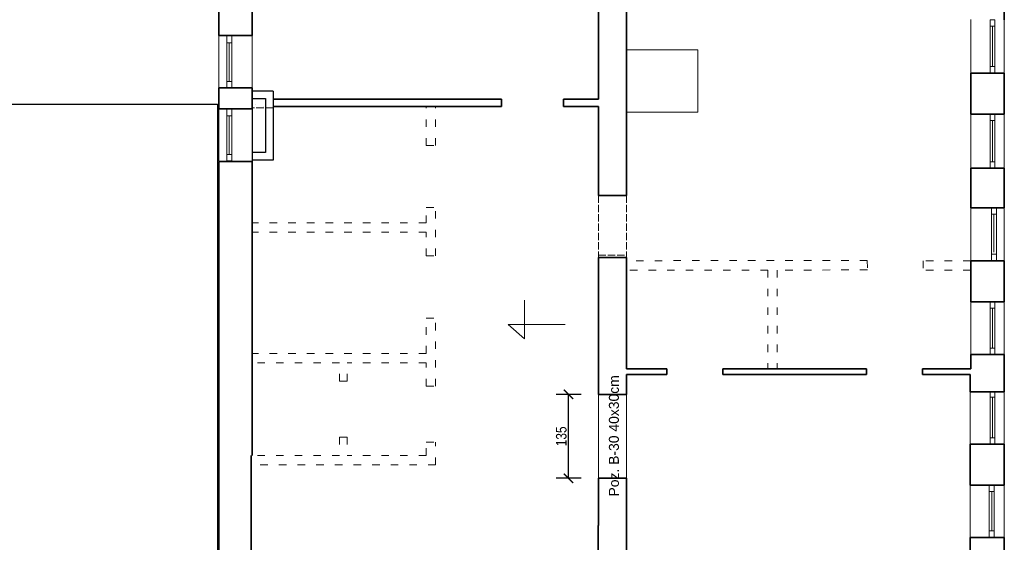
# Model space of a CAD drawing. Header units: inches. Extents: x 201967 to 338763, y -32705 to 30884.
# Tile 53 of 236: x 319353 to 320937, y -10511 to -9670. Entities that reach past the tile are written whole.
import ezdxf

# ---------------------------------------------------------------- set-up
doc = ezdxf.new("R2010")
doc.units = ezdxf.units.IN
doc.header["$MEASUREMENT"] = 0
doc.linetypes.add('ACAD_ISO02W100', pattern=[15, 12, -3])
doc.linetypes.add('ACAD_ISO03W100', pattern=[30, 12, -18])
for name, color, linetype, lineweight in [('00 d ŚCIANY wyburzenia', 254, 'WYBURZENIA', 9), ('00_mury grubo', 7, 'Continuous', 30), ('01 b KONSTRUKCJA belki', 92, 'ACAD_ISO03W100', 30), ('01h2 KONSTRUKCJA pozycje belki', 254, 'Continuous', 13), ('02 b ściany dziłowe cienkie', 6, 'ACAD_ISO03W100', 13), ('1_OpisPomieszczen', 120, 'Continuous', 9), ('90 WYMIAR', 155, 'Continuous', 9), ('_proj_MURY konstr', 1, 'Continuous', 20), ('K_kreskowanie', 251, 'Continuous', 0), ('okna', 5, 'Continuous', 0)]:
    doc.layers.add(name, color=color, linetype=linetype, lineweight=lineweight)
doc.styles.add('100 arial', font='arial.ttf', dxfattribs={"width": 0.8, "height": 17})
doc.styles.add('OPIS', font='arial.ttf')
doc.styles.get("Standard").update_dxf_attribs({"font": 'arial.ttf'})
doc.linetypes.add('WYBURZENIA', pattern='A,12.7,-0.01,["X",Standard,S=2.54,R=0,X=0,Y=-1.27],-0.01', length=12.72)
doc.dimstyles.new('100', dxfattribs={"dimscale": 10, "dimtxt": 17, "dimasz": 1.5, "dimexe": 2, "dimexo": 2, "dimgap": 0.3, "dimtad": 1, "dimdec": 1, "dimrnd": 0.5, "dimdsep": 46, "dimtxsty": '100 arial', "dimblk": 'ARCHTICK', "dimcen": 10, "dimclrd": 256, "dimclre": 256, "dimclrt": 256, "dimadec": 0, "dimazin": 0, "dimtfac": 1, "dimtdec": 1, "dimtix": 1, "dimtmove": 1, "dimatfit": 3, "dimfxl": 2, "dimfxlon": 1, "dimtolj": 1, "dimarcsym": 0})

# ---------------------------------------------------------------- blocks, each defined once
blk = doc.blocks.new('_ARCHTICK')
at = {"color": 0, "linetype": 'ByBlock', "const_width": 0.15}
blk.add_lwpolyline([(-0.5, -0.5), (0.5, 0.5)], dxfattribs=at)
blk = doc.blocks.new('*D2038')
at = {"layer": '90 WYMIAR', "lineweight": -2, "transparency": 16777216}
for p, q in [((320255.7, -10273), (320215.7, -10273)), ((320235.7, -10408), (320235.7, -10273)), ((320255.7, -10408), (320215.7, -10408))]:
    blk.add_line(p, q, dxfattribs=at)
at = {"layer": 'Defpoints', "color": 0, "transparency": 16777216}
for p in [(320235.7, -10273), (320283.7, -10273), (320283.7, -10408)]:
    blk.add_point(p, dxfattribs=at)
at = {"layer": '90 WYMIAR', "lineweight": -2, "transparency": 16777216, "xscale": 15, "yscale": 15, "zscale": 15}
for p, rotation in [((320235.7, -10273), 90), ((320235.7, -10408), 270)]:
    blk.add_blockref('_ARCHTICK', p, dxfattribs=dict(at, rotation=rotation))
at = {"layer": '90 WYMIAR', "transparency": 16777216, "insert": (320224, -10340.5), "char_height": 17, "attachment_point": 5, "rotation": 90, "style": '100 arial'}
blk.add_mtext('\\A1;135', dxfattribs=at)

msp = doc.modelspace()

# ---------------------------------------------------------------- hatches: boundary and pattern name
at = {"layer": 'K_kreskowanie', "linetype": 'ACAD_ISO02W100'}
h = msp.add_hatch(dxfattribs=at)
h.set_pattern_fill('AR-CONC', color=251, scale=5, angle=360)
h.set_pattern_definition([(50, (231510.202, -396.805), (35.863009, -3.137607), [3.75, -41.25]), (355, (231510.2, -396.805), (-6.937567, 37.609607), [3, -33]), (100.451444, (231513.19, -397.067), (28.925442, 34.472), [3.18701, -35.057106]), (46.1842, (231510.2, -386.805), (53.362067, -8.275964), [5.625, -61.875]), (96.635635, (231514.65, -387.495), (46.733097, 48.70593), [4.780517, -52.585688]), (351.184164, (231510.2, -386.805), (46.733097, 48.70593), [4.5, -49.5]), (21, (231515.202, -389.305), (29.845353, -20.130945), [3.75, -41.25]), (326, (231515.2, -389.305), (12.165767, 36.257502), [3, -33]), (71.451445, (231517.69, -390.983), (42.011119, 16.126558), [3.18701, -35.057106]), (37.5, (231510.202, -396.805), (0.6079928, 16.6446927), [0, -32.6, 0, -33.5, 0, -33.125]), (7.5, (231510.202, -396.805), (13.153477, 19.7205856), [0, -19.1, 0, -31.85, 0, -12.625]), (327.5, (231499.052, -396.805), (26.6911218, -1.1277436), [0, -12.5, 0, -39, 0, -51.75]), (317.5, (231494.052, -396.805), (29.1593085, 5.005249), [0, -16.25, 0, -25.9, 0, -36.75])])
h.paths.add_polyline_path([(319748.13, -9812.23), (319748.13, -9797.25), (319726.73, -9797.25), (319726.72, -9812.23)])

# ---------------------------------------------------------------- linework, layer by layer
at = {"layer": '00 d ŚCIANY wyburzenia', "ltscale": 2}
for p, q in [((320443.74, -9719.05), (320328.74, -9719.05)), ((320443.74, -9819.05), (320443.74, -9719.05)), ((320328.74, -9819.05), (320443.74, -9819.05))]:
    msp.add_line(p, q, dxfattribs=at)
msp.add_lwpolyline([(320329.02, -10408.05), (320283.74, -10408.05), (320283.74, -10273.05), (320329.02, -10273.05)], close=True, dxfattribs=at)
at = {"layer": '00_mury grubo', "color": 7}
for p, q in [((319760.13, -9785.25), (319726.74, -9785.25)), ((319760.13, -9785.25), (319760.13, -9896.25)), ((319726.74, -9797.25), (319748.13, -9797.25)), ((319748.13, -9797.25), (319748.13, -9884.25)), ((319748.13, -9797.25), (319748.13, -9884.25)), ((319726.74, -9813.55), (319726.74, -9898.55)), ((319748.13, -9884.25), (319726.74, -9884.25)), ((319760.13, -9896.25), (319726.74, -9896.25))]:
    msp.add_line(p, q, dxfattribs=at)
at = {"layer": '01 b KONSTRUKCJA belki', "linetype": 'Continuous'}
msp.add_lwpolyline([(319670.77, -11072.34), (316934.76, -11072.34), (316934.76, -9806.34), (319670.77, -9806.34)], close=True, dxfattribs=at)
at = {"layer": '02 b ściany dziłowe cienkie'}
for p, q in [((320006.74, -9872.73), (320006.74, -9810.05)), ((320021.74, -9872.73), (320021.74, -9810.05)), ((320006.74, -9872.73), (320021.74, -9872.73)), ((320006.74, -9997.1), (320006.74, -9972.73)), ((320006.74, -9972.73), (320021.74, -9972.73)), ((320021.72, -10050.43), (320021.72, -9972.73)), ((320006.74, -9997.1), (319727.74, -9997.1)), ((320006.74, -10012.1), (319727.74, -10012.1)), ((320006.75, -10050.43), (320006.74, -10012.1)), ((320006.74, -10050.43), (320021.74, -10050.43)), ((320716.35, -10057.78), (320328.74, -10058.03)), ((320716.35, -10057.78), (320716.36, -10072.96)), ((320882.74, -10058.05), (320806.34, -10058.05)), ((320806.34, -10058.05), (320806.35, -10073.05)), ((320556.34, -10073.05), (320328.74, -10073.05)), ((320556.34, -10073.05), (320556.34, -10232.05)), ((320716.36, -10072.96), (320571.34, -10073.05)), ((320571.34, -10073.05), (320571.34, -10232.05)), ((320882.74, -10073.05), (320806.35, -10073.05)), ((320006.74, -10150.43), (320021.74, -10150.43)), ((320006.75, -10207.1), (320006.75, -10150.43)), ((320021.75, -10260.05), (320021.75, -10150.43)), ((320006.74, -10207.1), (319727.74, -10207.1)), ((319867.24, -10222.1), (319726.74, -10222.1)), ((319867.24, -10251.81), (319867.24, -10222.1)), ((320006.74, -10222.1), (319879.24, -10222.1)), ((319879.24, -10251.81), (319879.24, -10222.1)), ((320006.75, -10260.05), (320006.74, -10222.1)), ((319867.24, -10251.81), (319879.24, -10251.81)), ((320006.74, -10260.05), (320021.74, -10260.05)), ((319867.26, -10341.81), (319867.24, -10371.51)), ((319867.25, -10341.74), (319879.25, -10341.74)), ((319879.23, -10341.74), (319879.24, -10371.51)), ((320006.74, -10371.51), (320006.74, -10350.05)), ((320006.74, -10350.05), (320021.74, -10350.05)), ((320021.74, -10386.51), (320021.74, -10350.05)), ((319867.24, -10371.51), (319724.74, -10371.51)), ((320006.74, -10371.51), (319879.24, -10371.51)), ((320021.74, -10386.51), (319724.74, -10386.51))]:
    msp.add_line(p, q, dxfattribs=at)
at = {"layer": '1_OpisPomieszczen', "color": 252}
for p, q in [((320882.74, -9670.34), (320882.74, -9756.34)), ((320936.74, -9670.55), (320936.74, -9756.34)), ((319672.74, -9696.05), (319672.74, -9780.05)), ((319726.72, -9696.05), (319726.74, -9780.05)), ((319672.74, -9813.55), (319672.74, -9897.55)), ((320882.74, -9822.34), (320882.74, -9909.34)), ((320936.74, -9822.34), (320936.74, -9909.34)), ((320882.74, -9973.05), (320882.74, -10058.05)), ((320936.74, -9973.05), (320936.74, -10058.05)), ((320882.74, -10124.05), (320882.74, -10209.05)), ((320936.74, -10124.05), (320936.74, -10209.05)), ((320881.62, -10269.05), (320881.62, -10353.05)), ((320936.74, -10269.05), (320936.74, -10353.05)), ((320881.62, -10419.05), (320881.62, -10503.05)), ((320936.74, -10419.05), (320936.73, -10503.05))]:
    msp.add_line(p, q, dxfattribs=at)
at = {"layer": '1_OpisPomieszczen', "color": 7}
for p, q in [((320165.03, -10121.34), (320165.03, -10183.47)), ((320165.03, -10183.47), (320138.24, -10160.53)), ((320138.24, -10160.53), (320230.25, -10160.53))]:
    msp.add_line(p, q, dxfattribs=at)
at = {"layer": '_proj_MURY konstr', "color": 3, "lineweight": 35}
for p, q in [((320283.74, -9798.05), (320283.74, -9360.34)), ((320328.74, -9819.05), (320328.74, -9360.34)), ((320936.74, -9605.34), (320936.74, -9670.55)), ((319672.74, -9620.05), (319672.74, -9696.05)), ((319726.74, -9620.05), (319726.74, -9696.05)), ((319726.74, -9696.05), (319672.74, -9696.05)), ((320882.74, -9756.34), (320882.74, -9822.34)), ((320882.74, -9756.34), (320936.74, -9756.34)), ((320936.74, -9756.34), (320936.74, -9822.34)), ((319672.74, -9813.55), (319672.74, -9780.05)), ((319726.74, -9780.05), (319672.74, -9780.05)), ((319726.72, -9813.55), (319726.74, -9782.25)), ((319726.74, -9798.05), (319726.74, -9780.05)), ((319760.13, -9798.05), (320127.74, -9798.05)), ((320127.74, -9798.05), (320127.74, -9810.05)), ((320227.74, -9798.05), (320283.74, -9798.05)), ((320227.74, -9798.05), (320227.74, -9810.05)), ((319726.74, -9813.55), (319672.74, -9813.55)), ((319726.74, -9810.05), (319726.74, -9813.55)), ((319760.13, -9809.92), (320127.74, -9809.92)), ((320227.74, -9810.05), (320283.74, -9810.05)), ((320283.74, -9810.05), (320283.74, -9953.05)), ((320328.74, -9953.05), (320328.74, -9819.05)), ((320882.74, -9822.34), (320936.74, -9822.34)), ((319672.74, -11170.34), (319672.74, -9898.55)), ((319726.74, -9898.55), (319672.74, -9898.55)), ((319726.74, -9898.55), (319726.74, -10049.55)), ((320882.74, -9909.34), (320882.74, -9973.05)), ((320882.74, -9909.34), (320936.74, -9909.34)), ((320936.74, -9909.34), (320936.74, -9973.05)), ((320283.74, -9953.05), (320328.74, -9953.05)), ((320882.74, -9973.05), (320936.74, -9973.05)), ((319726.74, -10049.55), (319726.74, -10371.51)), ((320283.74, -10053.05), (320283.74, -10273.05)), ((320283.74, -10053.05), (320328.74, -10053.05)), ((320328.74, -10053.05), (320328.74, -10232.05)), ((320882.74, -10058.05), (320882.74, -10124.05)), ((320882.74, -10058.05), (320936.74, -10058.05)), ((320936.74, -10058.05), (320936.74, -10124.05)), ((320882.74, -10124.05), (320936.74, -10124.05)), ((320882.74, -10209.05), (320882.74, -10232.05)), ((320882.74, -10209.05), (320936.74, -10209.05)), ((320936.74, -10209.05), (320936.74, -10269.05)), ((320328.74, -10232.05), (320393.9, -10232.01)), ((320393.9, -10232.01), (320393.91, -10241.05)), ((320483.9, -10231.76), (320715.23, -10231.76)), ((320483.9, -10231.76), (320483.91, -10241.05)), ((320715.23, -10232.05), (320715.24, -10241.05)), ((320805.24, -10232.1), (320882.74, -10232.05)), ((320805.24, -10232.1), (320805.24, -10241.05)), ((320328.74, -10241.05), (320393.91, -10241.01)), ((320328.74, -10273.05), (320328.74, -10241.05)), ((320483.91, -10241.05), (320715.24, -10241.05)), ((320805.24, -10241.1), (320881.62, -10241.05)), ((320881.62, -10241.05), (320881.62, -10269.05)), ((320283.74, -10273.05), (320328.74, -10273.05)), ((320881.62, -10269.05), (320936.74, -10269.05)), ((320881.62, -10353.05), (320881.62, -10419.05)), ((320881.62, -10353.05), (320936.74, -10353.05)), ((320936.74, -10353.05), (320936.74, -10419.05)), ((319724.74, -10371.51), (319724.74, -10472.05)), ((320283.74, -10408.05), (320329.02, -10408.05)), ((320283.74, -10408.05), (320283.74, -10484.05)), ((320329.02, -10546.05), (320329.02, -10408.05)), ((320881.62, -10419.05), (320936.74, -10419.05)), ((319724.74, -10472.05), (319724.74, -11116.34)), ((320283.14, -10484.05), (320283.14, -10564.05)), ((320881.62, -10503.05), (320881.62, -10546.05)), ((320881.62, -10503.05), (320936.74, -10503.05)), ((320936.73, -10503.05), (320936.74, -10572.05))]:
    msp.add_line(p, q, dxfattribs=at)
at = {"layer": 'K_kreskowanie', "linetype": 'ACAD_ISO02W100'}
for p, q in [((319760.13, -9812.23), (319726.74, -9812.23)), ((320283.74, -9953.05), (320283.74, -10049.05)), ((320328.74, -9953.05), (320328.74, -10049.05)), ((320283.74, -10049.05), (320328.74, -10049.05)), ((320283.74, -10049.05), (320283.74, -10053.05)), ((320328.74, -10049.05), (320328.74, -10053.05))]:
    msp.add_line(p, q, dxfattribs=at)
at = {"layer": 'okna'}
for p, q in [((320913.74, -9680.92), (320921.74, -9680.92)), ((320917.74, -9745.97), (320917.74, -9680.92)), ((319693.72, -9707.42), (319685.72, -9707.42)), ((319689.72, -9707.42), (319689.72, -9769.68)), ((320913.74, -9745.97), (320921.74, -9745.97)), ((319693.72, -9769.68), (319685.72, -9769.68)), ((319693.72, -9824.92), (319685.72, -9824.92)), ((319689.72, -9824.92), (319689.72, -9887.18)), ((320913.74, -9832.71), (320921.74, -9832.71)), ((320917.74, -9898.97), (320917.74, -9832.71)), ((319693.72, -9887.18), (319685.72, -9887.18)), ((320913.74, -9898.97), (320921.74, -9898.97)), ((320916.14, -9983.42), (320924.14, -9983.42)), ((320920.14, -10044.18), (320920.14, -9983.42)), ((320916.14, -10047.68), (320924.14, -10047.68)), ((320913.74, -10134.42), (320921.74, -10134.42)), ((320917.74, -10198.68), (320917.74, -10134.42)), ((320913.74, -10198.68), (320921.74, -10198.68)), ((320913.74, -10277.42), (320921.74, -10277.42)), ((320917.74, -10342.68), (320917.74, -10277.42)), ((320913.74, -10342.68), (320921.74, -10342.68)), ((320912.62, -10429.42), (320920.62, -10429.42)), ((320916.62, -10492.68), (320916.62, -10429.42)), ((320912.62, -10492.68), (320920.62, -10492.68))]:
    msp.add_line(p, q, dxfattribs=at)
for points in [[(320921.74, -9756.34), (320921.74, -9670.55), (320913.74, -9670.55), (320913.74, -9756.34)], [(319685.72, -9696.05), (319685.72, -9780.05), (319693.72, -9780.05), (319693.72, -9696.05)], [(319685.72, -9813.55), (319685.72, -9897.55), (319693.72, -9897.55), (319693.72, -9813.55)], [(320921.74, -9909.34), (320921.74, -9822.34), (320913.74, -9822.34), (320913.74, -9909.34)], [(320924.14, -10058.05), (320924.14, -9973.05), (320916.14, -9973.05), (320916.14, -10058.05)], [(320921.74, -10209.05), (320921.74, -10124.05), (320913.74, -10124.05), (320913.74, -10209.05)], [(320921.74, -10353.05), (320921.74, -10269.05), (320913.74, -10269.05), (320913.74, -10353.05)], [(320920.62, -10503.05), (320920.62, -10419.05), (320912.62, -10419.05), (320912.62, -10503.05)]]:
    msp.add_lwpolyline(points, close=True, dxfattribs=at)

# ---------------------------------------------------------------- texts
at = {"layer": '01h2 KONSTRUKCJA pozycje belki', "insert": (320308.68, -10339.76), "char_height": 16, "attachment_point": 5, "rotation": 90, "style": 'OPIS'}
msp.add_mtext('Poz. B-30 40x30cm', dxfattribs=at)

# ---------------------------------------------------------------- dimensions: what is measured, and where the dimension line sits
at = {"layer": '90 WYMIAR'}
dim = msp.add_linear_dim(base=(320235.7, -10273.05), p1=(320283.74, -10408.05), p2=(320283.74, -10273.05), angle=90, dimstyle='100', dxfattribs=at)
dim.commit()
dim.dimension.update_dxf_attribs({"geometry": '*D2038', "text_midpoint": (320224.01, -10340.55)})

doc.saveas('drawing.dxf')
